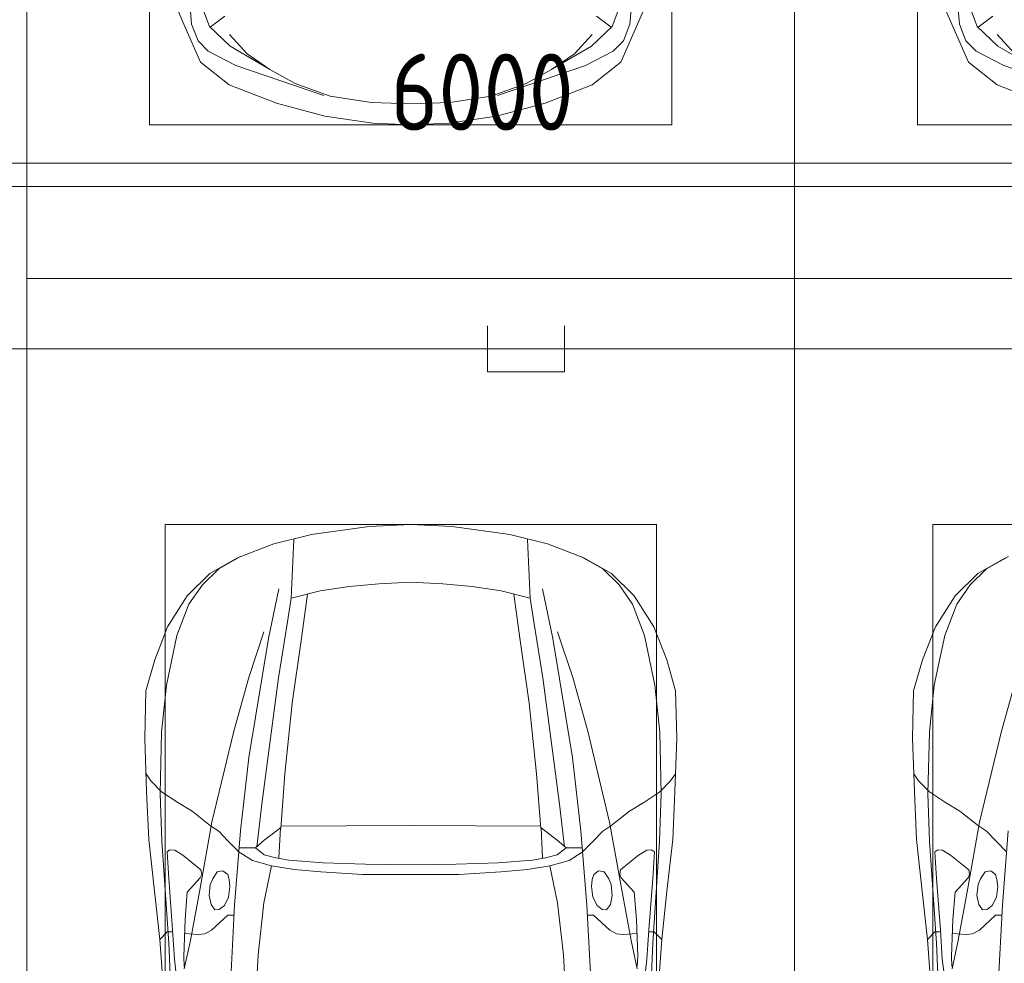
# Model space of a CAD drawing. Header units: millimetres. Extents: x -32229 to 170644, y -13689 to 125138.
# Tile 111 of 256: x -4588 to -1382, y 102121 to 105193. Entities that reach past the tile are written whole.
import ezdxf

# ---------------------------------------------------------------- set-up
doc = ezdxf.new("R2010")
doc.units = ezdxf.units.MM
for name, color, linetype, lineweight in [('A-ANNO-DIMS', 7, 'Continuous', 9), ('A-ANNO-DIMS-200', 7, 'Continuous', 9), ('A-DETL-GENF', 7, 'Continuous', 18), ('A-FLOR', 7, 'Continuous', 18), ('C-PRKG', 7, 'Continuous', 18), ('G-ANNO-TEXT', 7, 'Continuous', 9)]:
    doc.layers.add(name, color=color, linetype=linetype, lineweight=lineweight)
doc.layers.add('A-DETL', color=7, linetype='Continuous', lineweight=9, true_color=0x00a600)
doc.styles.add('GOST Common_6', font='GOST_Common.ttf', dxfattribs={"width": 0.9, "height": 250})
doc.styles.add('ISOCPEUR', font='isocpeur.ttf', dxfattribs={"height": 250})
doc.dimstyles.new('ГОСТ_2_5_мм2', dxfattribs={"dimscale": 304.8, "dimtxt": 251.428749, "dimasz": 0.492126, "dimexe": 0.492126, "dimexo": 0.656168, "dimgap": 0.098425, "dimtad": 1, "dimdec": 0, "dimdsep": 46, "dimtxsty": 'GOST Common_6', "dimblk1": 'OBLIQUE', "dimblk2": 'OBLIQUE', "dimsah": 1, "dimcen": 0.09, "dimazin": 2, "dimtfac": 1, "dimtdec": 4, "dimtix": 1, "dimtmove": 0, "dimatfit": 3, "dimfxl": 1, "dimtvp": 1, "dimtolj": 1, "dimtzin": 0, "dimarcsym": 2})

# ---------------------------------------------------------------- blocks, each defined once
blk = doc.blocks.new('АР_Машиноместо - 5300x2500_С-V11--01 ЭО')
at = {"layer": 'A-DETL-GENF', "color": 253, "lineweight": 13, "true_color": 0xaaaaaa}
for p, q in [((1126.4, 4794.1), (970.2, 4771.8)), ((1250, 4800), (1126.4, 4794.1)), ((1250, 4800), (1373.6, 4794.1)), ((1373.6, 4794.1), (1529.8, 4771.8)), ((970.2, 4771.8), (812.7, 4729.4)), ((1529.8, 4771.8), (1687.3, 4729.4)), ((812.7, 4729.4), (659.1, 4669.9)), ((1122.2, 4726.4), (988.2, 4706.7)), ((1250, 4731.7), (1122.2, 4726.4)), ((1250, 4731.7), (1377.8, 4726.4)), ((1377.8, 4726.4), (1511.8, 4706.7)), ((1687.3, 4729.4), (1840.9, 4669.9)), ((680.7, 4606.5), (967, 4703.6)), ((988.2, 4706.7), (873.9, 4665.1)), ((1511.8, 4706.7), (1626.1, 4665.1)), ((1819.3, 4606.5), (1533, 4703.6)), ((659.1, 4669.9), (565.9, 4595.1)), ((873.9, 4665.1), (791.3, 4619.7)), ((1626.1, 4665.1), (1708.7, 4619.7)), ((1840.9, 4669.9), (1934.1, 4595.1)), ((788.5, 4617.7), (661.8, 4543.1)), ((791.3, 4619.7), (717.1, 4568.9)), ((1708.7, 4619.7), (1782.9, 4568.9)), ((1711.5, 4617.7), (1838.2, 4543.1)), ((565.9, 4595.1), (507.1, 4462.6)), ((590.7, 4560.1), (680.7, 4606.5)), ((1909.3, 4560.1), (1819.3, 4606.5)), ((1934.1, 4595.1), (1992.9, 4462.6)), ((557.5, 4525.7), (590.7, 4560.1)), ((717.1, 4568.9), (659.6, 4505.3)), ((1782.9, 4568.9), (1840.4, 4505.3)), ((1942.5, 4525.7), (1909.3, 4560.1)), ((536.4, 4471.4), (557.5, 4525.7)), ((661.8, 4543.1), (594.6, 4479.3)), ((1838.2, 4543.1), (1905.4, 4479.3)), ((1963.6, 4471.4), (1942.5, 4525.7)), ((507.1, 4462.6), (419.6, 4254.2)), ((528.4, 4374.7), (536.4, 4471.4)), ((594.6, 4479.3), (569.5, 4413.1)), ((645, 4445.5), (597.3, 4481.4)), ((1855, 4445.5), (1902.7, 4481.4)), ((1905.4, 4479.3), (1930.5, 4413.1)), ((1971.6, 4374.7), (1963.6, 4471.4)), ((1992.9, 4462.6), (2080.4, 4254.2))]:
    blk.add_line(p, q, dxfattribs=at)
at = {"layer": 'C-PRKG', "color": 253, "lineweight": 13, "true_color": 0xaaaaaa}
for p, q in [((2500, 5300), (0, 5300)), ((0, 0), (0, 5300)), ((2500, 0), (2500, 5300)), ((400, 4800), (2100, 4800)), ((400, 500), (400, 4800)), ((2100, 500), (2100, 4800))]:
    blk.add_line(p, q, dxfattribs=at)
blk = doc.blocks.new('АР_Машиноместо - 4900x2400_М__5300х2500_-3113489--01 ЭО')
at = {"layer": 'A-DETL-GENF', "color": 254, "lineweight": 13, "true_color": 0xd4d4d4}
for p, q in [((696.3, 4395.8), (625, 4354.8)), ((625, 4354.8), (571.5, 4303.1)), ((571.5, 4303.1), (527.8, 4239.8)), ((527.8, 4239.8), (488.6, 4138.1)), ((488.6, 4138.1), (454.7, 3976.8)), ((454.7, 3976.8), (438.6, 3823.4)), ((673.6, 3827.1), (722.7, 4001.8)), ((438.6, 3823.4), (434.2, 3623.7)), ((602.3, 3530.2), (673.6, 3827.1)), ((434.2, 3623.7), (439.5, 3468.5)), ((564, 3316.2), (602.3, 3530.2)), ((439.5, 3468.5), (462, 3136.6)), ((532.7, 3145.9), (564, 3316.2)), ((512.5, 3053.2), (532.7, 3145.9)), ((462, 3136.6), (466.3, 3036.3))]:
    blk.add_line(p, q, dxfattribs=at)
at = {"layer": 'A-DETL-GENF', "color": 253, "lineweight": 13, "true_color": 0xaaaaaa}
for p, q in [((686, 4391.6), (596.3, 4340.6)), ((596.3, 4340.6), (522.5, 4267.9)), ((522.5, 4267.9), (458.6, 4167)), ((458.6, 4167), (416.4, 4059.2)), ((416.4, 4059.2), (387.4, 3958.4)), ((387.4, 3958.4), (384, 3802.9)), ((384, 3802.9), (390.2, 3630)), ((403.8, 3665.5), (388.1, 3688.4)), ((438.6, 3629.8), (403.8, 3665.5)), ((390.2, 3630), (397.1, 3474.2)), ((491.4, 3594.2), (438.6, 3629.8)), ((537.9, 3567), (491.4, 3594.2)), ((598.3, 3518.6), (537.9, 3567)), ((624.9, 3501.2), (598.3, 3518.6)), ((654.7, 3470.4), (624.9, 3501.2)), ((676.4, 3260.1), (695.7, 3502.8)), ((397.1, 3474.2), (415.7, 3305.9)), ((690.2, 3433.7), (654.7, 3470.4)), ((456.6, 3434.5), (466.2, 3441.1)), ((462.2, 3347.3), (456.6, 3434.5)), ((466.2, 3441.1), (481.5, 3439.1)), ((481.5, 3439.1), (508, 3422.8)), ((508, 3422.8), (566.8, 3375.1)), ((566.8, 3375.1), (569.7, 3360.7)), ((605.2, 3346.8), (620, 3369.3)), ((620, 3369.3), (638.7, 3372.5)), ((638.7, 3372.5), (654.1, 3360.7)), ((474.8, 3179.9), (462.2, 3347.3)), ((564.6, 3349.7), (522.2, 3303.2)), ((569.7, 3360.7), (564.6, 3349.7)), ((597.1, 3327.4), (605.2, 3346.8)), ((654.1, 3360.7), (658.7, 3344.5)), ((658.7, 3344.5), (661.1, 3321.2)), ((415.7, 3305.9), (432.8, 3149.3)), ((522.2, 3303.2), (515.3, 3213.7)), ((593.6, 3292.5), (597.1, 3327.4)), ((661.1, 3321.2), (657.2, 3286.3)), ((599.8, 3262.3), (593.6, 3292.5)), ((657.2, 3286.3), (643.2, 3259.9)), ((612.1, 3245.7), (599.8, 3262.3)), ((626.8, 3246.1), (612.1, 3245.7)), ((643.2, 3259.9), (626.8, 3246.1)), ((659.3, 2936), (676.4, 3260.1)), ((515.3, 3213.7), (510.9, 3094.6)), ((654.5, 3228.1), (601.7, 3179.4)), ((674.6, 3227.6), (654.5, 3228.1)), ((456.9, 3174.2), (432.9, 3148.3)), ((475.2, 3173.5), (456.9, 3174.2)), ((480.8, 3085), (474.8, 3179.9)), ((601.7, 3179.4), (579.5, 3167.7)), ((432.8, 3149.3), (446, 2964.8)), ((558.4, 3165.4), (513.6, 3168)), ((579.5, 3167.7), (558.4, 3165.4)), ((485.6, 3046.1), (480.8, 3085)), ((510.9, 3094.6), (512.2, 3061.4))]:
    blk.add_line(p, q, dxfattribs=at)
at = {"layer": 'C-PRKG', "color": 253, "lineweight": 13, "true_color": 0xaaaaaa}
for p, q in [((2500, 5300), (0, 5300)), ((0, 0), (0, 5300)), ((450, 4500), (2050, 4500)), ((450, 800), (450, 4500))]:
    blk.add_line(p, q, dxfattribs=at)
blk = doc.blocks.new('АР_Машиноместо - 4900x2400_М__5300х2500_-V14--01 ЭО')
at = {"layer": 'A-DETL-GENF', "color": 254, "lineweight": 13, "true_color": 0xd4d4d4}
for p, q in [((737.8, -2818.3), (752.8, -3099)), ((1762.2, -2818.3), (1747.2, -3099)), ((462, -3136.6), (466.3, -3036.3)), ((2038, -3136.6), (2033.7, -3036.3)), ((512.5, -3053.2), (532.7, -3145.9)), ((1987.5, -3053.2), (1967.3, -3145.9)), ((752.8, -3099), (771.7, -3268.5)), ((1747.2, -3099), (1728.3, -3268.5)), ((439.5, -3468.5), (462, -3136.6)), ((2060.5, -3468.5), (2038, -3136.6)), ((532.7, -3145.9), (564, -3316.2)), ((1967.3, -3145.9), (1936, -3316.2)), ((771.7, -3268.5), (797.1, -3388.2)), ((1728.3, -3268.5), (1702.9, -3388.2)), ((564, -3316.2), (602.3, -3530.2)), ((1936, -3316.2), (1897.7, -3530.2)), ((1093.5, -3360.7), (957.1, -3368.9)), ((1250, -3360.7), (1093.5, -3360.7)), ((1250, -3360.7), (1406.5, -3360.7)), ((1406.5, -3360.7), (1542.9, -3368.9)), ((797.1, -3388.2), (734.6, -3405.8)), ((870, -3377.1), (797.1, -3388.2)), ((957.1, -3368.9), (870, -3377.1)), ((1542.9, -3368.9), (1630, -3377.1)), ((1630, -3377.1), (1702.9, -3388.2)), ((1702.9, -3388.2), (1765.4, -3405.8)), ((734.6, -3405.8), (688.5, -3435.5)), ((1765.4, -3405.8), (1811.5, -3435.5)), ((749.1, -3450.8), (765.5, -3589.1)), ((1750.9, -3450.8), (1734.5, -3589.1)), ((434.2, -3623.7), (439.5, -3468.5)), ((2065.8, -3623.7), (2060.5, -3468.5)), ((695.7, -3502.8), (723.2, -3741.5)), ((1804.3, -3502.8), (1776.8, -3741.5)), ((602.3, -3530.2), (673.6, -3827.1)), ((1897.7, -3530.2), (1826.4, -3827.1)), ((765.5, -3589.1), (785.7, -3746.6)), ((1734.5, -3589.1), (1714.3, -3746.6)), ((438.6, -3823.4), (434.2, -3623.7)), ((2061.4, -3823.4), (2065.8, -3623.7)), ((723.2, -3741.5), (786.9, -4128.3)), ((785.7, -3746.6), (819.4, -4000.8)), ((1714.3, -3746.6), (1680.6, -4000.8)), ((1776.8, -3741.5), (1713.1, -4128.3)), ((454.7, -3976.8), (438.6, -3823.4)), ((673.6, -3827.1), (722.7, -4001.8)), ((1826.4, -3827.1), (1777.3, -4001.8)), ((2045.3, -3976.8), (2061.4, -3823.4)), ((488.6, -4138.1), (454.7, -3976.8)), ((722.7, -4001.8), (771.7, -4149.8)), ((819.4, -4000.8), (849, -4182.8)), ((1680.6, -4000.8), (1651, -4182.8)), ((1777.3, -4001.8), (1728.3, -4149.8)), ((2011.4, -4138.1), (2045.3, -3976.8)), ((786.9, -4128.3), (821.1, -4289.8)), ((1713.1, -4128.3), (1678.9, -4289.8)), ((527.8, -4239.8), (488.6, -4138.1)), ((1972.2, -4239.8), (2011.4, -4138.1)), ((849, -4182.8), (861.2, -4260.3)), ((1651, -4182.8), (1638.8, -4260.3)), ((571.5, -4303.1), (527.8, -4239.8)), ((1928.5, -4303.1), (1972.2, -4239.8)), ((625, -4354.8), (571.5, -4303.1)), ((1875, -4354.8), (1928.5, -4303.1)), ((696.3, -4395.8), (625, -4354.8)), ((1803.7, -4395.8), (1875, -4354.8))]:
    blk.add_line(p, q, dxfattribs=at)
at = {"layer": 'A-DETL-GENF', "color": 253, "lineweight": 13, "true_color": 0xaaaaaa}
for p, q in [((659.3, -2936), (676.4, -3260.1)), ((1840.7, -2936), (1823.6, -3260.1)), ((432.8, -3149.3), (446, -2964.8)), ((2067.2, -3149.3), (2054, -2964.8)), ((485.6, -3046.1), (480.8, -3085)), ((510.9, -3094.6), (512.2, -3061.4)), ((1989.1, -3094.6), (1987.8, -3061.4)), ((2014.4, -3046.1), (2019.2, -3085)), ((480.8, -3085), (474.8, -3179.9)), ((515.3, -3213.7), (510.9, -3094.6)), ((1984.7, -3213.7), (1989.1, -3094.6)), ((2019.2, -3085), (2025.2, -3179.9)), ((415.7, -3305.9), (432.8, -3149.3)), ((456.9, -3174.2), (432.9, -3148.3)), ((475.2, -3173.5), (456.9, -3174.2)), ((558.4, -3165.4), (513.6, -3168)), ((579.5, -3167.7), (558.4, -3165.4)), ((601.7, -3179.4), (579.5, -3167.7)), ((1898.3, -3179.4), (1920.5, -3167.7)), ((1920.5, -3167.7), (1941.6, -3165.4)), ((1941.6, -3165.4), (1986.4, -3168)), ((2024.8, -3173.5), (2043.1, -3174.2)), ((2043.1, -3174.2), (2067.1, -3148.3)), ((2084.3, -3305.9), (2067.1, -3148.3)), ((474.8, -3179.9), (462.2, -3347.3)), ((654.5, -3228.1), (601.7, -3179.4)), ((1845.5, -3228.1), (1898.3, -3179.4)), ((2025.2, -3179.9), (2037.8, -3347.3)), ((522.2, -3303.2), (515.3, -3213.7)), ((674.6, -3227.6), (654.5, -3228.1)), ((1825.4, -3227.6), (1845.5, -3228.1)), ((1977.8, -3303.2), (1984.7, -3213.7)), ((599.8, -3262.3), (593.6, -3292.5)), ((612.1, -3245.7), (599.8, -3262.3)), ((626.8, -3246.1), (612.1, -3245.7)), ((643.2, -3259.9), (626.8, -3246.1)), ((657.2, -3286.3), (643.2, -3259.9)), ((676.4, -3260.1), (695.7, -3502.8)), ((1823.6, -3260.1), (1804.3, -3502.8)), ((1842.8, -3286.3), (1856.8, -3259.9)), ((1856.8, -3259.9), (1873.2, -3246.1)), ((1873.2, -3246.1), (1887.9, -3245.7)), ((1887.9, -3245.7), (1900.2, -3262.3)), ((1900.2, -3262.3), (1906.4, -3292.5)), ((593.6, -3292.5), (597.1, -3327.4)), ((661.1, -3321.2), (657.2, -3286.3)), ((1838.9, -3321.2), (1842.8, -3286.3)), ((1906.4, -3292.5), (1902.9, -3327.4)), ((397.1, -3474.2), (415.7, -3305.9)), ((564.6, -3349.7), (522.2, -3303.2)), ((597.1, -3327.4), (605.2, -3346.8)), ((658.7, -3344.5), (661.1, -3321.2)), ((1841.3, -3344.5), (1838.9, -3321.2)), ((1902.9, -3327.4), (1894.8, -3346.8)), ((1935.4, -3349.7), (1977.8, -3303.2)), ((2102.9, -3474.2), (2084.3, -3305.9)), ((462.2, -3347.3), (456.6, -3434.5)), ((569.7, -3360.7), (564.6, -3349.7)), ((566.8, -3375.1), (569.7, -3360.7)), ((605.2, -3346.8), (620, -3369.3)), ((638.7, -3372.5), (654.1, -3360.7)), ((654.1, -3360.7), (658.7, -3344.5)), ((1845.9, -3360.7), (1841.3, -3344.5)), ((1861.3, -3372.5), (1845.9, -3360.7)), ((1894.8, -3346.8), (1880, -3369.3)), ((1930.3, -3360.7), (1935.4, -3349.7)), ((1933.2, -3375.1), (1930.3, -3360.7)), ((2037.8, -3347.3), (2043.4, -3434.5)), ((508, -3422.8), (566.8, -3375.1)), ((620, -3369.3), (638.7, -3372.5)), ((965.3, -3397.8), (853.3, -3407.2)), ((1102.5, -3394.3), (965.3, -3397.8)), ((1250, -3391.3), (1102.5, -3394.3)), ((1250, -3391.3), (1397.5, -3394.3)), ((1397.5, -3394.3), (1534.7, -3397.8)), ((1534.7, -3397.8), (1646.7, -3407.2)), ((1880, -3369.3), (1861.3, -3372.5)), ((1992, -3422.8), (1933.2, -3375.1)), ((481.5, -3439.1), (508, -3422.8)), ((773, -3424.2), (744.1, -3447.2)), ((811.1, -3414.8), (773, -3424.2)), ((853.3, -3407.2), (811.1, -3414.8)), ((825.6, -3512.1), (821, -3413)), ((1646.7, -3407.2), (1688.9, -3414.8)), ((1674.4, -3512.1), (1679, -3413)), ((1688.9, -3414.8), (1727, -3424.2)), ((1727, -3424.2), (1755.7, -3447)), ((2018.5, -3439.1), (1992, -3422.8)), ((456.6, -3434.5), (466.2, -3441.1)), ((466.2, -3441.1), (481.5, -3439.1)), ((690.2, -3433.7), (654.7, -3470.4)), ((744.1, -3447.2), (691.3, -3447.2)), ((744.3, -3447), (773.2, -3472.4)), ((1755.7, -3447), (1726.8, -3472.4)), ((1755.7, -3447.2), (1808.7, -3447.2)), ((1809.8, -3433.7), (1845.3, -3470.4)), ((2033.8, -3441.1), (2018.5, -3439.1)), ((2043.4, -3434.5), (2033.8, -3441.1)), ((390.2, -3630), (397.1, -3474.2)), ((654.7, -3470.4), (624.9, -3501.2)), ((773.2, -3472.4), (825.6, -3512.1)), ((1726.8, -3472.4), (1674.4, -3512.1)), ((1845.3, -3470.4), (1875.1, -3501.2)), ((2109.8, -3630), (2102.9, -3474.2)), ((598.3, -3518.6), (537.9, -3567)), ((624.9, -3501.2), (598.3, -3518.6)), ((840.1, -3687.8), (826.6, -3509.6)), ((1250, -3520.1), (827.2, -3517.2)), ((1250, -3520.1), (1672.8, -3517.2)), ((1659.9, -3687.8), (1673.4, -3509.6)), ((1875.1, -3501.2), (1901.7, -3518.6)), ((1901.7, -3518.6), (1962.1, -3567)), ((537.9, -3567), (491.4, -3594.2)), ((1962.1, -3567), (2008.6, -3594.2)), ((491.4, -3594.2), (438.6, -3629.8)), ((2008.6, -3594.2), (2061.4, -3629.8)), ((384, -3802.9), (390.2, -3630)), ((438.6, -3629.8), (403.8, -3665.5)), ((2061.4, -3629.8), (2096.2, -3665.5)), ((2116, -3802.9), (2109.8, -3630)), ((403.8, -3665.5), (388.1, -3688.4)), ((2096.2, -3665.5), (2111.9, -3688.4)), ((863.9, -3917.5), (840.1, -3687.8)), ((1636.1, -3917.5), (1659.9, -3687.8)), ((387.4, -3958.4), (384, -3802.9)), ((2112.6, -3958.4), (2116, -3802.9)), ((893.6, -4121.6), (863.9, -3917.5)), ((1606.4, -4121.6), (1636.1, -3917.5)), ((416.4, -4059.2), (387.4, -3958.4)), ((2083.6, -4059.2), (2112.6, -3958.4)), ((458.6, -4167), (416.4, -4059.2)), ((2041.4, -4167), (2083.6, -4059.2)), ((914, -4272.5), (893.6, -4121.6)), ((1586, -4272.5), (1606.4, -4121.6)), ((522.5, -4267.9), (458.6, -4167)), ((1977.5, -4267.9), (2041.4, -4167)), ((955.5, -4283.9), (861, -4259.4)), ((861.2, -4260.3), (869.3, -4451.1)), ((1544.5, -4283.9), (1639, -4259.4)), ((1638.8, -4260.3), (1630.7, -4451.1)), ((596.3, -4340.6), (522.5, -4267.9)), ((1050.4, -4297.3), (955.5, -4283.9)), ((1449.6, -4297.3), (1544.5, -4283.9)), ((1903.7, -4340.6), (1977.5, -4267.9)), ((1146, -4306.7), (1050.4, -4297.3)), ((1250, -4312), (1146, -4306.7)), ((1250, -4312), (1354, -4306.7)), ((1354, -4306.7), (1449.6, -4297.3)), ((686, -4391.6), (596.3, -4340.6)), ((1814, -4391.6), (1903.7, -4340.6)), ((804.4, -4436.7), (686, -4391.6)), ((1695.6, -4436.7), (1814, -4391.6)), ((927, -4466.6), (804.4, -4436.7)), ((1573, -4466.6), (1695.6, -4436.7)), ((1114.6, -4493), (927, -4466.6)), ((1385.4, -4493), (1573, -4466.6)), ((1250, -4500), (1114.6, -4493)), ((1250, -4500), (1385.4, -4493))]:
    blk.add_line(p, q, dxfattribs=at)
at = {"layer": 'C-PRKG', "color": 253, "lineweight": 13, "true_color": 0xaaaaaa}
for p, q in [((0, 0), (0, -5300)), ((2500, 0), (2500, -5300)), ((450, -800), (450, -4500)), ((2050, -800), (2050, -4500)), ((450, -4500), (2050, -4500)), ((2500, -5300), (0, -5300))]:
    blk.add_line(p, q, dxfattribs=at)
blk = doc.blocks.new('Наметкина 10_РД_АР_П_rvt-1--01 ЭО')
at = {"layer": 'A-FLOR', "color": 253, "lineweight": 13, "true_color": 0xaaaaaa}
blk.add_line((-12889.7, 104650), (10765.3, 104650), dxfattribs=at)
at = {"layer": 'C-PRKG', "color": 253, "lineweight": 13, "true_color": 0xaaaaaa, "rotation": 180}
for name, p in [('АР_Машиноместо - 5300x2500_С-V11--01 ЭО', (-2064.7, 109650)), ('АР_Машиноместо - 5300x2500_С-V11--01 ЭО', (435.3, 109650)), ('АР_Машиноместо - 4900x2400_М__5300х2500_-V14--01 ЭО', (-2064.7, 99050))]:
    blk.add_blockref(name, p, dxfattribs=at)
at = {"layer": 'C-PRKG', "color": 253, "lineweight": 13, "true_color": 0xaaaaaa}
blk.add_blockref('АР_Машиноместо - 4900x2400_М__5300х2500_-3113489--01 ЭО', (-2064.7, 99050), dxfattribs=at)
blk = doc.blocks.new('DIMBLOCK180--01 ЭО')
at = {"layer": 'A-ANNO-DIMS-200'}
for p, q in [((-6065, 104568), (-6065, 104875.5)), ((-65.1, 104568.6), (-65.1, 104875.5)), ((-6065, 104725.5), (-5990, 104800.5)), ((-65.1, 104725.5), (9.9, 104800.5)), ((-6065, 104725.5), (-6140, 104650.5)), ((-6065, 104725.5), (-65.1, 104725.5)), ((-6065, 104725.5), (-6065, 104568)), ((-65.1, 104725.5), (-140.1, 104650.5)), ((-65.1, 104725.5), (-65.1, 104568.6))]:
    blk.add_line(p, q, dxfattribs=at)
at = {"layer": 'A-ANNO-DIMS-200', "color": 0, "insert": (-3380.4, 105082.2), "char_height": 250, "width": 756.843, "attachment_point": 1, "line_spacing_factor": 1.022761, "style": 'GOST Common_6'}
blk.add_mtext('6000', dxfattribs=at)
blk = doc.blocks.new('_Oblique')
at = {"color": 0, "linetype": 'ByBlock', "lineweight": -2}
blk.add_line((-0.5, -0.5), (0.5, 0.5), dxfattribs=at)

msp = doc.modelspace()

# ---------------------------------------------------------------- linework, layer by layer
at = {"layer": 'A-DETL', "color": 5, "true_color": 0x0000ff}
for p, q in [((-3064.4, 104196.2), (-3064.4, 104046.2)), ((-2814.4, 104046.2), (-2814.4, 104196.2)), ((22488.8, 104121.2), (-18064.9, 104121.2)), ((-3064.4, 104046.2), (-2814.4, 104046.2))]:
    msp.add_line(p, q, dxfattribs=at)

# ---------------------------------------------------------------- block references
at = {"lineweight": 5}
msp.add_blockref('Наметкина 10_РД_АР_П_rvt-1--01 ЭО', (0, 0), dxfattribs=at)

# ---------------------------------------------------------------- texts
at = {"layer": 'G-ANNO-TEXT', "insert": (-5623.4, 103717.8), "char_height": 250, "width": 1016.06, "attachment_point": 1, "line_spacing_factor": 1.139951, "style": 'ISOCPEUR'}
msp.add_mtext('\\pt600,1200,1800,2400,3000,3600,4200,4800,5400,6000,6600,7200,7800,8400,9000,9600,10200,10800,11400,12000,12600,13200,13800,14400,15000,15600,16200,16800,17400,18000,18600,19200;П.2.1-7', dxfattribs=at)

# ---------------------------------------------------------------- dimensions: what is measured, and where the dimension line sits
at = {"layer": 'A-ANNO-DIMS'}
dim = msp.add_linear_dim(base=(-65.1, 104725.5), p1=(-6065, 104368), p2=(-65.1, 104368.6), dimstyle='ГОСТ_2_5_мм2', override={"dimpost": '<>', "dimfxl": 5999.857682}, dxfattribs=at)
dim.commit()
dim.dimension.update_dxf_attribs({"geometry": 'DIMBLOCK180--01 ЭО', "text_midpoint": (-3065, 104880.5)})

doc.saveas('drawing.dxf')
